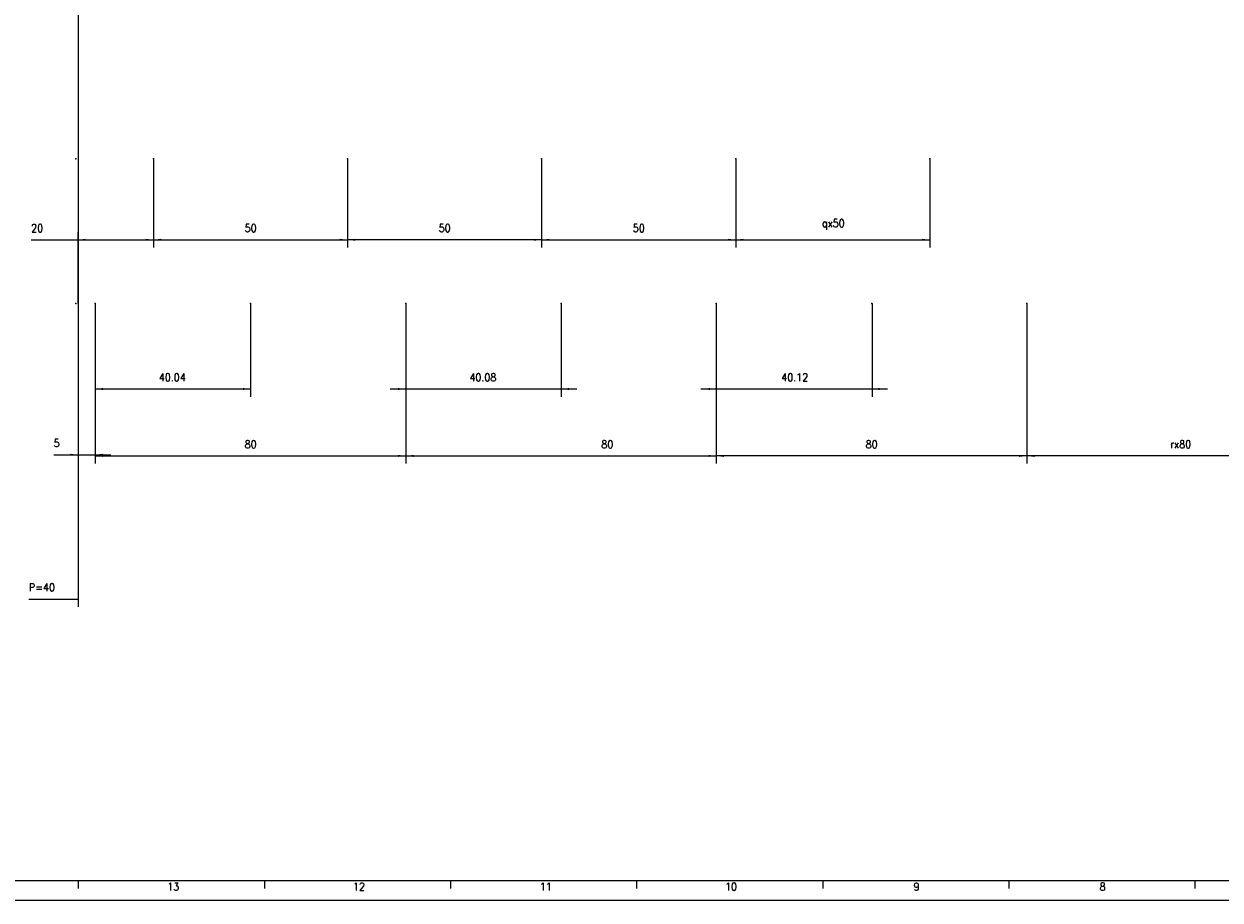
# Model space of a CAD drawing. Header units: millimetres. Extents: x -235 to 4016, y -109 to 485.
# Tile 2 of 44: x -37 to 271, y -109 to 116. Entities that reach past the tile are written whole.
import ezdxf

# ---------------------------------------------------------------- set-up
doc = ezdxf.new("R2010")
doc.units = ezdxf.units.MM
doc.layers.add('1', color=7, linetype='Continuous')
doc.styles.add('CONVERTER_11', font='txt.shx', dxfattribs={"width": 0.9})
doc.dimstyles.new('ME10_DIM_24', dxfattribs={"dimtxt": 2, "dimasz": 2, "dimexe": 2, "dimexo": 0, "dimgap": 2, "dimtad": 1, "dimdsep": 46, "dimtxsty": 'CONVERTER_11', "dimsah": 1, "dimcen": 0.09, "dimclrd": 2, "dimclre": 2, "dimclrt": 2, "dimadec": 0, "dimazin": 0, "dimtfac": 1, "dimtdec": 4, "dimtix": 1, "dimtmove": 0, "dimatfit": 3, "dimfxl": 1, "dimtolj": 1, "dimtzin": 0, "dimarcsym": 0})
doc.dimstyles.new('ME10_DIM_25', dxfattribs={"dimtxt": 2, "dimasz": 2, "dimexe": 2, "dimexo": 0, "dimgap": 2, "dimtad": 1, "dimdsep": 46, "dimtxsty": 'CONVERTER_11', "dimsah": 1, "dimcen": 0.09, "dimclrd": 2, "dimclre": 2, "dimclrt": 2, "dimadec": 0, "dimazin": 0, "dimtfac": 1, "dimtdec": 4, "dimtix": 1, "dimtmove": 0, "dimatfit": 3, "dimfxl": 1, "dimtolj": 1, "dimtzin": 0, "dimarcsym": 0})
doc.dimstyles.new('ME10_DIM_26', dxfattribs={"dimtxt": 2, "dimasz": 2, "dimexe": 2, "dimexo": 0, "dimgap": 2, "dimtad": 1, "dimdsep": 46, "dimtxsty": 'CONVERTER_11', "dimsah": 1, "dimcen": 0.09, "dimclrd": 2, "dimclre": 2, "dimclrt": 2, "dimadec": 0, "dimazin": 0, "dimtfac": 1, "dimtdec": 4, "dimtix": 1, "dimtmove": 0, "dimatfit": 3, "dimfxl": 1, "dimtolj": 1, "dimtzin": 0, "dimarcsym": 0})
doc.dimstyles.new('ME10_DIM_27', dxfattribs={"dimtxt": 2, "dimasz": 2, "dimexe": 2, "dimexo": 0, "dimgap": 2, "dimtad": 1, "dimdsep": 46, "dimtxsty": 'CONVERTER_11', "dimsah": 1, "dimcen": 0.09, "dimclrd": 2, "dimclre": 2, "dimclrt": 2, "dimadec": 0, "dimazin": 0, "dimtfac": 1, "dimtdec": 4, "dimtix": 1, "dimtmove": 0, "dimatfit": 3, "dimfxl": 1, "dimtolj": 1, "dimtzin": 0, "dimarcsym": 0})
doc.dimstyles.new('ME10_DIM_28', dxfattribs={"dimtxt": 2, "dimasz": 2, "dimexe": 2, "dimexo": 0, "dimgap": 2, "dimtad": 1, "dimdsep": 46, "dimtxsty": 'CONVERTER_11', "dimsah": 1, "dimcen": 0.09, "dimclrd": 2, "dimclre": 2, "dimclrt": 2, "dimadec": 0, "dimazin": 0, "dimtfac": 1, "dimtdec": 4, "dimtix": 1, "dimtmove": 0, "dimatfit": 3, "dimfxl": 1, "dimtolj": 1, "dimtzin": 0, "dimarcsym": 0})
doc.dimstyles.new('ME10_DIM_29', dxfattribs={"dimtxt": 2, "dimasz": 2, "dimexe": 2, "dimexo": 0, "dimgap": 2, "dimtad": 1, "dimdsep": 46, "dimtxsty": 'CONVERTER_11', "dimsah": 1, "dimcen": 0.09, "dimclrd": 2, "dimclre": 2, "dimclrt": 2, "dimadec": 0, "dimazin": 0, "dimtfac": 1, "dimtdec": 4, "dimtix": 1, "dimtmove": 0, "dimatfit": 3, "dimfxl": 1, "dimtolj": 1, "dimtzin": 0, "dimarcsym": 0})
doc.dimstyles.new('ME10_DIM_30', dxfattribs={"dimtxt": 2, "dimasz": 2, "dimexe": 2, "dimexo": 0, "dimgap": 2, "dimtad": 1, "dimdsep": 46, "dimtxsty": 'CONVERTER_11', "dimsah": 1, "dimcen": 0.09, "dimclrd": 2, "dimclre": 2, "dimclrt": 2, "dimadec": 0, "dimazin": 0, "dimtfac": 1, "dimtdec": 4, "dimtix": 1, "dimtmove": 0, "dimatfit": 3, "dimfxl": 1, "dimtolj": 1, "dimtzin": 0, "dimarcsym": 0})
doc.dimstyles.new('ME10_DIM_31', dxfattribs={"dimtxt": 2, "dimasz": 2, "dimexe": 2, "dimexo": 0, "dimgap": 2, "dimtad": 1, "dimdsep": 46, "dimtxsty": 'CONVERTER_11', "dimsah": 1, "dimcen": 0.09, "dimclrd": 2, "dimclre": 2, "dimclrt": 2, "dimadec": 0, "dimazin": 0, "dimtfac": 1, "dimtdec": 4, "dimtix": 1, "dimtmove": 0, "dimatfit": 3, "dimfxl": 1, "dimtolj": 1, "dimtzin": 0, "dimarcsym": 0})
doc.dimstyles.new('ME10_DIM_32', dxfattribs={"dimtxt": 2, "dimasz": 2, "dimexe": 2, "dimexo": 0, "dimgap": 2, "dimtad": 1, "dimdsep": 46, "dimtxsty": 'CONVERTER_11', "dimsah": 1, "dimcen": 0.09, "dimclrd": 2, "dimclre": 2, "dimclrt": 2, "dimadec": 0, "dimazin": 0, "dimtfac": 1, "dimtdec": 4, "dimtix": 1, "dimtmove": 0, "dimatfit": 3, "dimfxl": 1, "dimtolj": 1, "dimtzin": 0, "dimarcsym": 0})
doc.dimstyles.new('ME10_DIM_33', dxfattribs={"dimtxt": 2, "dimasz": 2, "dimexe": 2, "dimexo": 0, "dimgap": 2, "dimtad": 1, "dimdsep": 46, "dimtxsty": 'CONVERTER_11', "dimsah": 1, "dimcen": 0.09, "dimclrd": 2, "dimclre": 2, "dimclrt": 2, "dimadec": 0, "dimazin": 0, "dimtfac": 1, "dimtdec": 4, "dimtix": 1, "dimtmove": 0, "dimatfit": 3, "dimfxl": 1, "dimtolj": 1, "dimtzin": 0, "dimarcsym": 0})
doc.dimstyles.new('ME10_DIM_34', dxfattribs={"dimtxt": 2, "dimasz": 2, "dimexe": 2, "dimexo": 0, "dimgap": 2, "dimtad": 1, "dimdsep": 46, "dimtxsty": 'CONVERTER_11', "dimsah": 1, "dimcen": 0.09, "dimclrd": 2, "dimclre": 2, "dimclrt": 2, "dimadec": 0, "dimazin": 0, "dimtfac": 1, "dimtdec": 4, "dimtix": 1, "dimtmove": 0, "dimatfit": 3, "dimfxl": 1, "dimtolj": 1, "dimtzin": 0, "dimarcsym": 0})
doc.dimstyles.new('ME10_DIM_35', dxfattribs={"dimtxt": 2, "dimasz": 2, "dimexe": 2, "dimexo": 0, "dimgap": 2, "dimtad": 1, "dimdsep": 46, "dimtxsty": 'CONVERTER_11', "dimsah": 1, "dimcen": 0.09, "dimclrd": 2, "dimclre": 2, "dimclrt": 2, "dimadec": 0, "dimazin": 0, "dimtfac": 1, "dimtdec": 4, "dimtix": 1, "dimtmove": 0, "dimatfit": 3, "dimfxl": 1, "dimtolj": 1, "dimtzin": 0, "dimarcsym": 0})
doc.dimstyles.new('ME10_DIM_36', dxfattribs={"dimtxt": 2, "dimasz": 2, "dimexe": 2, "dimexo": 0, "dimgap": 2, "dimtad": 1, "dimdsep": 46, "dimtxsty": 'CONVERTER_11', "dimsah": 1, "dimcen": 0.09, "dimclrd": 2, "dimclre": 2, "dimclrt": 2, "dimadec": 0, "dimazin": 0, "dimtfac": 1, "dimtdec": 4, "dimtix": 1, "dimtmove": 0, "dimatfit": 3, "dimfxl": 1, "dimtolj": 1, "dimtzin": 0, "dimarcsym": 0})

# ---------------------------------------------------------------- blocks, each defined once
blk = doc.blocks.new('*D87')
at = {"layer": '1', "color": 2, "linetype": 'Continuous'}
for p, q in [((140.93, 44.4), (140.93, 20.41)), ((181.05, 44.4), (181.05, 20.41)), ((136.93, 22.41), (140.93, 22.41)), ((140.93, 22.41), (181.05, 22.41)), ((181.05, 22.41), (185.05, 22.41))]:
    blk.add_line(p, q, dxfattribs=at)
at = {"layer": '1', "color": 2}
for points in [[(138.93, 22.14), (138.93, 22.67), (140.93, 22.41)], [(183.05, 22.67), (183.05, 22.14), (181.05, 22.41)]]:
    blk.add_solid(points, dxfattribs=at)
at = {"layer": '1', "color": 2, "insert": (157.66, 24.41), "char_height": 2, "attachment_point": 7, "rotation": 0.0001, "line_spacing_factor": 0.60024, "style": 'CONVERTER_11'}
blk.add_mtext('40.12', dxfattribs=at)
blk = doc.blocks.new('*D88')
at = {"layer": '1', "color": 2, "linetype": 'Continuous'}
for p, q in [((60.93, 44.4), (60.93, 20.41)), ((101.01, 44.4), (101.01, 20.41)), ((56.93, 22.41), (60.93, 22.41)), ((60.93, 22.41), (101.01, 22.41)), ((101.01, 22.41), (105.01, 22.41))]:
    blk.add_line(p, q, dxfattribs=at)
at = {"layer": '1', "color": 2}
for points in [[(58.93, 22.14), (58.93, 22.67), (60.93, 22.41)], [(103.01, 22.67), (103.01, 22.14), (101.01, 22.41)]]:
    blk.add_solid(points, dxfattribs=at)
at = {"layer": '1', "color": 2, "insert": (77.34, 24.41), "char_height": 2, "attachment_point": 7, "rotation": 0.0001, "line_spacing_factor": 0.60024, "style": 'CONVERTER_11'}
blk.add_mtext('40.08', dxfattribs=at)
blk = doc.blocks.new('*D89')
at = {"layer": '1', "color": 2, "linetype": 'Continuous'}
for p, q in [((-19.07, 44.4), (-19.07, 20.41)), ((20.97, 44.4), (20.97, 20.41)), ((-19.07, 22.41), (20.97, 22.41))]:
    blk.add_line(p, q, dxfattribs=at)
at = {"layer": '1', "color": 2}
for points in [[(-17.07, 22.67), (-17.07, 22.14), (-19.07, 22.41)], [(18.97, 22.14), (18.97, 22.67), (20.97, 22.41)]]:
    blk.add_solid(points, dxfattribs=at)
at = {"layer": '1', "color": 2, "insert": (-2.68, 24.41), "char_height": 2, "attachment_point": 7, "rotation": 0.0001, "line_spacing_factor": 0.60024, "style": 'CONVERTER_11'}
blk.add_mtext('40.04', dxfattribs=at)
blk = doc.blocks.new('*D90')
at = {"layer": '1', "color": 2, "linetype": 'Continuous'}
for p, q in [((220.93, 44.4), (220.93, 3.18)), ((300.93, 44.4), (300.93, 3.18)), ((300.93, 5.18), (220.93, 5.18))]:
    blk.add_line(p, q, dxfattribs=at)
at = {"layer": '1', "color": 2}
for points in [[(222.93, 5.44), (222.93, 4.91), (220.93, 5.18)], [(298.93, 4.91), (298.93, 5.44), (300.93, 5.18)]]:
    blk.add_solid(points, dxfattribs=at)
at = {"layer": '1', "color": 2, "insert": (257.87, 7.18), "char_height": 2, "attachment_point": 7, "rotation": 0.0001, "line_spacing_factor": 0.60024, "style": 'CONVERTER_11'}
blk.add_mtext('\\C2;rx\\C2;80', dxfattribs=at)
blk = doc.blocks.new('*D91')
at = {"layer": '1', "color": 2, "linetype": 'Continuous'}
for p, q in [((140.93, 44.4), (140.93, 3.18)), ((220.93, 44.4), (220.93, 3.18)), ((220.93, 5.18), (140.93, 5.18))]:
    blk.add_line(p, q, dxfattribs=at)
at = {"layer": '1', "color": 2}
for points in [[(142.93, 5.44), (142.93, 4.91), (140.93, 5.18)], [(218.93, 4.91), (218.93, 5.44), (220.93, 5.18)]]:
    blk.add_solid(points, dxfattribs=at)
at = {"layer": '1', "color": 2, "insert": (179.43, 7.18), "char_height": 2, "attachment_point": 7, "rotation": 0.0001, "line_spacing_factor": 0.60024, "style": 'CONVERTER_11'}
blk.add_mtext('80', dxfattribs=at)
blk = doc.blocks.new('*D92')
at = {"layer": '1', "color": 2, "linetype": 'Continuous'}
for p, q in [((60.93, 44.4), (60.93, 3.18)), ((140.93, 44.4), (140.93, 3.18)), ((60.93, 5.18), (140.93, 5.18))]:
    blk.add_line(p, q, dxfattribs=at)
at = {"layer": '1', "color": 2}
for points in [[(62.93, 5.44), (62.93, 4.91), (60.93, 5.18)], [(138.93, 4.91), (138.93, 5.44), (140.93, 5.18)]]:
    blk.add_solid(points, dxfattribs=at)
at = {"layer": '1', "color": 2, "insert": (111.3, 7.18), "char_height": 2, "attachment_point": 7, "rotation": 0.0001, "line_spacing_factor": 0.60024, "style": 'CONVERTER_11'}
blk.add_mtext('80', dxfattribs=at)
blk = doc.blocks.new('*D93')
at = {"layer": '1', "color": 2, "linetype": 'Continuous'}
for p, q in [((-19.07, 44.4), (-19.07, 3.18)), ((60.93, 44.4), (60.93, 3.18)), ((-19.07, 5.18), (60.93, 5.18))]:
    blk.add_line(p, q, dxfattribs=at)
at = {"layer": '1', "color": 2}
for points in [[(-17.07, 5.44), (-17.07, 4.91), (-19.07, 5.18)], [(58.93, 4.91), (58.93, 5.44), (60.93, 5.18)]]:
    blk.add_solid(points, dxfattribs=at)
at = {"layer": '1', "color": 2, "insert": (19.43, 7.18), "char_height": 2, "attachment_point": 7, "rotation": 0.0001, "line_spacing_factor": 0.60024, "style": 'CONVERTER_11'}
blk.add_mtext('80', dxfattribs=at)
blk = doc.blocks.new('*D94')
at = {"layer": '1', "color": 2, "linetype": 'Continuous'}
for p, q in [((-23.49, 44.4), (-23.49, 3.47)), ((-19.07, 44.4), (-19.07, 3.47)), ((-29.76, 5.47), (-23.49, 5.47)), ((-23.49, 5.47), (-19.07, 5.47)), ((-19.07, 5.47), (-15.07, 5.47))]:
    blk.add_line(p, q, dxfattribs=at)
at = {"layer": '1', "color": 2}
for points in [[(-25.49, 5.21), (-25.49, 5.73), (-23.49, 5.47)], [(-17.07, 5.73), (-17.07, 5.21), (-19.07, 5.47)]]:
    blk.add_solid(points, dxfattribs=at)
at = {"layer": '1', "color": 2, "insert": (-29.76, 7.47), "char_height": 2, "attachment_point": 7, "rotation": 0.0001, "line_spacing_factor": 0.60024, "style": 'CONVERTER_11'}
blk.add_mtext('5', dxfattribs=at)
blk = doc.blocks.new('*D95')
at = {"layer": '1', "color": 2, "linetype": 'Continuous'}
for p, q in [((145.93, 81.68), (145.93, 58.84)), ((195.93, 81.68), (195.93, 58.84)), ((145.93, 60.84), (195.93, 60.84))]:
    blk.add_line(p, q, dxfattribs=at)
at = {"layer": '1', "color": 2}
for points in [[(147.93, 61.1), (147.93, 60.58), (145.93, 60.84)], [(193.93, 60.58), (193.93, 61.1), (195.93, 60.84)]]:
    blk.add_solid(points, dxfattribs=at)
at = {"layer": '1', "color": 2, "insert": (168.15, 63.44), "char_height": 2, "attachment_point": 7, "rotation": 0.0001, "line_spacing_factor": 0.60024, "style": 'CONVERTER_11'}
blk.add_mtext('\\C2;qx\\C2;50', dxfattribs=at)
blk = doc.blocks.new('*D96')
at = {"layer": '1', "color": 2, "linetype": 'Continuous'}
for p, q in [((95.93, 81.68), (95.93, 58.84)), ((145.93, 81.68), (145.93, 58.84)), ((95.93, 60.84), (145.93, 60.84))]:
    blk.add_line(p, q, dxfattribs=at)
at = {"layer": '1', "color": 2}
for points in [[(97.93, 61.1), (97.93, 60.58), (95.93, 60.84)], [(143.93, 60.58), (143.93, 61.1), (145.93, 60.84)]]:
    blk.add_solid(points, dxfattribs=at)
at = {"layer": '1', "color": 2, "insert": (119.43, 62.84), "char_height": 2, "attachment_point": 7, "rotation": 0.0001, "line_spacing_factor": 0.60024, "style": 'CONVERTER_11'}
blk.add_mtext('50', dxfattribs=at)
blk = doc.blocks.new('*D97')
at = {"layer": '1', "color": 2, "linetype": 'Continuous'}
for p, q in [((45.93, 81.68), (45.93, 58.84)), ((95.93, 81.68), (95.93, 58.84)), ((95.93, 60.84), (45.93, 60.84))]:
    blk.add_line(p, q, dxfattribs=at)
at = {"layer": '1', "color": 2}
for points in [[(47.93, 61.1), (47.93, 60.58), (45.93, 60.84)], [(93.93, 60.58), (93.93, 61.1), (95.93, 60.84)]]:
    blk.add_solid(points, dxfattribs=at)
at = {"layer": '1', "color": 2, "insert": (69.43, 62.84), "char_height": 2, "attachment_point": 7, "rotation": 0.0001, "line_spacing_factor": 0.60024, "style": 'CONVERTER_11'}
blk.add_mtext('50', dxfattribs=at)
blk = doc.blocks.new('*D98')
at = {"layer": '1', "color": 2, "linetype": 'Continuous'}
for p, q in [((-4.07, 81.68), (-4.07, 58.84)), ((45.93, 81.68), (45.93, 58.84)), ((-4.07, 60.84), (45.93, 60.84))]:
    blk.add_line(p, q, dxfattribs=at)
at = {"layer": '1', "color": 2}
for points in [[(-2.07, 61.1), (-2.07, 60.58), (-4.07, 60.84)], [(43.93, 60.58), (43.93, 61.1), (45.93, 60.84)]]:
    blk.add_solid(points, dxfattribs=at)
at = {"layer": '1', "color": 2, "insert": (19.43, 62.84), "char_height": 2, "attachment_point": 7, "rotation": 0.0001, "line_spacing_factor": 0.60024, "style": 'CONVERTER_11'}
blk.add_mtext('50', dxfattribs=at)
blk = doc.blocks.new('*D99')
at = {"layer": '1', "color": 2, "linetype": 'Continuous'}
for p, q in [((-4.07, 81.68), (-4.07, 58.84)), ((-23.49, 44.4), (-23.49, 62.84)), ((-35.57, 60.84), (-23.49, 60.84)), ((-23.49, 60.84), (-4.07, 60.84))]:
    blk.add_line(p, q, dxfattribs=at)
at = {"layer": '1', "color": 2}
for points in [[(-21.49, 61.1), (-21.49, 60.58), (-23.49, 60.84)], [(-6.07, 60.58), (-6.07, 61.1), (-4.07, 60.84)]]:
    blk.add_solid(points, dxfattribs=at)
at = {"layer": '1', "color": 2, "insert": (-35.57, 62.84), "char_height": 2, "attachment_point": 7, "rotation": 0.0001, "line_spacing_factor": 0.60024, "style": 'CONVERTER_11'}
blk.add_mtext('20', dxfattribs=at)
blk = doc.blocks.new('*D115')
at = {"layer": '1', "color": 2, "linetype": 'Continuous'}
for p, q in [((-23.49, 44.4), (-23.49, -33.68)), ((-36.16, -31.68), (-23.49, -31.68)), ((-23.49, -31.68), (-23.49, -31.68))]:
    blk.add_line(p, q, dxfattribs=at)
at = {"layer": '1', "color": 2, "insert": (-36.16, -29.68), "char_height": 2, "attachment_point": 7, "rotation": 0.0001, "line_spacing_factor": 0.60024, "style": 'CONVERTER_11'}
blk.add_mtext('P=40', dxfattribs=at)
blk = doc.blocks.new('Marco_a1', base_point=(184.81, 187.78))
at = {"layer": '1', "color": 7, "linetype": 'Continuous'}
blk.add_line((-215.19, -104.22), (599.81, -104.22), dxfattribs=at)
at = {"layer": '1', "color": 2, "linetype": 'Continuous'}
for p, q in [((-23.42, -104.27), (-23.42, -106.27)), ((24.52, -104.27), (24.52, -106.27)), ((72.46, -104.27), (72.46, -106.27)), ((120.4, -104.27), (120.4, -106.27)), ((168.34, -104.27), (168.34, -106.27)), ((216.29, -104.27), (216.29, -106.27)), ((264.23, -104.27), (264.23, -106.27)), ((-235.19, -109.22), (604.81, -109.22))]:
    blk.add_line(p, q, dxfattribs=at)
at = {"layer": '1', "color": 2, "char_height": 2, "attachment_point": 4, "line_spacing_factor": 1.20048, "style": 'CONVERTER_11'}
for s, insert in [('13', (-0.52, -105.77)), ('12', (47.32, -105.77)), ('11', (95.45, -105.77)), ('10', (143.2, -105.77)), ('9', (191.74, -105.77)), ('8', (239.67, -105.77))]:
    blk.add_mtext(s, dxfattribs=dict(at, insert=insert))
blk = doc.blocks.new('Top', base_point=(184.81, 187.78))
blk.add_blockref('Marco_a1', (184.81, 187.78))
blk = doc.blocks.new('_dummy_frame__64', base_point=(-235.19, -174.57))
blk.add_blockref('Top', (184.81, 187.78))
blk = doc.blocks.new('_dummy_frame__65', base_point=(-346.5, -309.51))
at = {"layer": '1'}
blk.add_blockref('_dummy_frame__64', (-235.19, -174.57), dxfattribs=at)
blk = doc.blocks.new('A', base_point=(271.08, 214.12))
at = {"layer": '1', "color": 2, "linetype": 'Continuous'}
blk.add_line((-23.495, 169.694), (-23.493, 44.4), dxfattribs=at)
at = {"layer": '1', "color": 7}
for p in [(-24.075, 81.683), (-4.075, 81.683), (45.925, 81.683), (95.925, 81.683), (145.925, 81.683), (195.925, 81.683), (-24.075, 44.4), (-19.075, 44.4), (20.965, 44.4), (60.925, 44.4), (101.005, 44.4), (140.925, 44.4), (181.045, 44.4), (220.925, 44.4)]:
    blk.add_point(p, dxfattribs=at)
at = {"layer": '1'}
blk.add_blockref('*D115', (0, 0), dxfattribs=at)
for base, p1, text, dimstyle, picture, middle in [((-23.493, 60.841), (-4.075, 81.683), '20', 'ME10_DIM_36', '*D99', (-34.075, 63.841)), ((-23.493, 5.472), (-19.075, 44.4), '5', 'ME10_DIM_31', '*D94', (-29.158, 8.472))]:
    dim = blk.add_linear_dim(base=base, p1=p1, p2=(-23.493, 44.4), text=text, dimstyle=dimstyle, dxfattribs=at)
    dim.commit()
    dim.dimension.update_dxf_attribs({"geometry": picture, "text_midpoint": middle, "text_rotation": 0.00014})
for base, p1, p2, dimstyle, picture, middle in [((-4.075, 60.841), (45.925, 81.683), (-4.075, 81.683), 'ME10_DIM_35', '*D98', (20.925, 63.841)), ((95.925, 60.841), (45.925, 81.683), (95.925, 81.683), 'ME10_DIM_34', '*D97', (70.925, 63.841)), ((95.925, 60.841), (145.925, 81.683), (95.925, 81.683), 'ME10_DIM_33', '*D96', (120.925, 63.841))]:
    dim = blk.add_linear_dim(base=base, p1=p1, p2=p2, dimstyle=dimstyle, dxfattribs=at)
    dim.commit()
    dim.dimension.update_dxf_attribs({"geometry": picture, "text_midpoint": middle, "text_rotation": 0.00014})
dim = blk.add_linear_dim(base=(145.925, 60.841), p1=(195.925, 81.683), p2=(145.925, 81.683), dimstyle='ME10_DIM_32', override={"dimpost": 'qx<>'}, dxfattribs=at)
dim.commit()
dim.dimension.update_dxf_attribs({"geometry": '*D95', "text_midpoint": (170.925, 64.141), "text_rotation": 0.00014})
for p1, p2, distance, dimstyle, picture, middle in [((20.965, 44.4), (-19.075, 44.4), 21.994, 'ME10_DIM_26', '*D89', (0.945, 25.406)), ((60.925, 44.4), (-19.075, 44.4), 39.223, 'ME10_DIM_30', '*D93', (20.925, 8.177)), ((101.005, 44.4), (60.925, 44.4), 21.994, 'ME10_DIM_25', '*D88', (80.965, 25.406)), ((140.925, 44.4), (60.925, 44.4), 39.223, 'ME10_DIM_29', '*D92', (112.799, 8.177)), ((181.045, 44.4), (140.925, 44.4), 21.994, 'ME10_DIM_24', '*D87', (160.985, 25.406)), ((140.925, 44.4), (220.925, 44.4), -39.223, 'ME10_DIM_28', '*D91', (180.925, 8.177))]:
    dim = blk.add_aligned_dim(p1=p1, p2=p2, distance=distance, dimstyle=dimstyle, dxfattribs=at)
    dim.commit()
    dim.dimension.update_dxf_attribs({"geometry": picture, "text_midpoint": middle, "text_rotation": 0.00014})
dim = blk.add_aligned_dim(p1=(220.925, 44.4), p2=(300.925, 44.4), distance=-39.223, dimstyle='ME10_DIM_27', override={"dimpost": 'rx<>'}, dxfattribs=at)
dim.commit()
dim.dimension.update_dxf_attribs({"geometry": '*D90', "text_midpoint": (260.925, 8.177), "text_rotation": 0.00014})

msp = doc.modelspace()

# ---------------------------------------------------------------- block references
msp.add_blockref('A', (271.08, 214.12))
at = {"layer": '1'}
msp.add_blockref('_dummy_frame__65', (-346.5, -309.51), dxfattribs=at)

doc.saveas('drawing.dxf')
